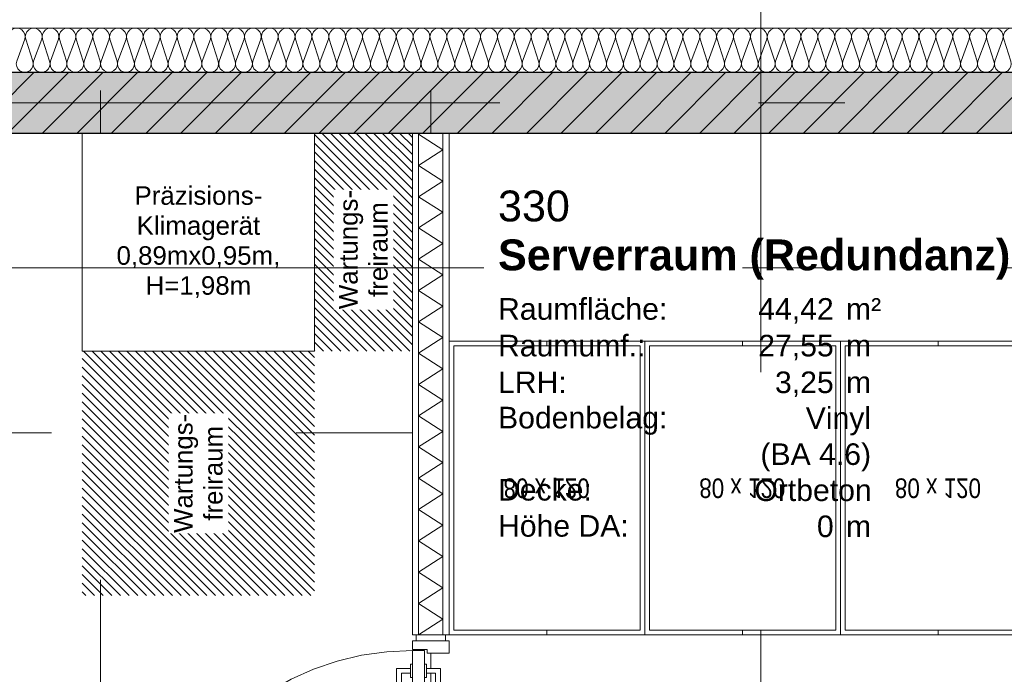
# Model space of a CAD drawing. Header units: metres. Extents: x -49 to 152, y -127 to 99.
# Tile 56 of 177: x -36.78 to -32.76, y -2.34 to 0.34. Entities that reach past the tile are written whole.
import ezdxf
from ezdxf.enums import TextEntityAlignment as Align

# ---------------------------------------------------------------- set-up
doc = ezdxf.new("R2010")
doc.units = ezdxf.units.M
doc.header["$PDMODE"] = 1
doc.header["$PDSIZE"] = -2
for name, pattern in [('Achsen 01', [5.291531, 3.175, -1.058062, 0.352704, -0.705764]), ('gestrichelt - 01', [2, 1, -1]), ('Raster 01', [2, 1, -1])]:
    doc.linetypes.add(name, pattern=pattern)
doc.layers.get('0').update_dxf_attribs({"lineweight": 25})
for name, color, linetype, lineweight in [('013_Beton und Stahlbetonarbeiten-330 Außenwände', 7, 'Continuous', 25), ('027_Tischlerarbeiten-340 Innentüren', 7, 'Continuous', 9), ('039_Trockenbauarbeiten-340 Gipskarton', 7, 'Continuous', 9), ('075_Raumlufttechnische Anlage-Beschriftung', 7, 'Continuous', 9), ('_1.35m (3D)', 7, 'Continuous', 9), ('_GRU (2D)', 7, 'Continuous', 9), ('_OG 3 (2D)', 7, 'Continuous', 9), ('AV1-Schnitt Achsen', 7, 'Achsen 01', 18), ('AV1-Stempel-Raumstempel', 7, 'Continuous', 9), ('Bemaßung-Bemaßung', 7, 'Continuous', 9), ('Keine', 7, 'Continuous', 9)]:
    doc.layers.add(name, color=color, linetype=linetype, lineweight=lineweight)
for name, color, linetype, lineweight, true_color in [('014_Fassadenarbeiten-000 Aufsicht Betonfertigteile', 7, 'Continuous', 9, 0xc0c0c0), ('014_Fassadenarbeiten-330 mineralische Dämmung', 7, 'Continuous', 9, 0x666666), ('039_Trockenbauarbeiten-340 Dämmung', 7, 'Continuous', 9, 0xc0c0c0), ('075_Raumlufttechnische Anlage-Lüftungsanlage', 7, 'Continuous', 18, 0x555555), ('AV1-Achsen', 1, 'Achsen 01', 18, 0xff0000), ('AV1-Einrichtung', 7, 'Continuous', 9, 0xa6a6a6), ('AV1-Raster', 7, 'Raster 01', 9, 0xa6a6a6)]:
    doc.layers.add(name, color=color, linetype=linetype, lineweight=lineweight, true_color=true_color)
doc.layers.get('0').freeze()
doc.styles.add('Arial', font='arial.ttf')
doc.styles.add('Arial (bold)', font='arialbd.ttf')
doc.styles.add('Arial Narrow', font='ARIALN.TTF')
doc.dimstyles.new('COE 50', dxfattribs={"dimtxt": 100.872396, "dimasz": 0.001414, "dimexe": 0.001, "dimexo": 0.01, "dimgap": 0.001, "dimtad": 1, "dimdec": 3, "dimtxsty": 'Arial', "dimblk": 'VW_SLASH-3', "dimblk1": 'VW_SLASH-3', "dimblk2": 'VW_SLASH-3', "dimcen": 0, "dimadec": 3, "dimazin": 0, "dimtfac": 0.8, "dimtdec": 3, "dimtix": 1, "dimtmove": 0, "dimatfit": 0, "dimldrblk": 'VW_SLASH-2', "dimfxl": 0.002, "dimfxlon": 1, "dimfrac": 2, "dimtolj": 1, "dimarcsym": 0})

# ---------------------------------------------------------------- blocks, each defined once
blk = doc.blocks.new('Group-4')
at = {"layer": 'AV1-Raster'}
for p, q in [((-36.45, -22.95), (-36.45, 1.35)), ((-35.1, -22.95), (-35.1, 1.35)), ((-33.75, -22.95), (-33.75, 1.35)), ((1.35, -1.35), (-40.5, -1.35))]:
    blk.add_line(p, q, dxfattribs=at)
blk = doc.blocks.new('1.35m (3D)')
at = {"layer": 'AV1-Raster', "color": 7}
blk.add_blockref('Group-4', (0, 0), dxfattribs=at)
blk = doc.blocks.new('Group-264')
at = {"color": 255, "linetype": 'Continuous', "lineweight": 5}
blk.add_wipeout([(-35.05, -2.175), (-35.05, -0.125), (-35.15, -0.125), (-35.15, -2.175)], dxfattribs=at).dxf.layer = '039_Trockenbauarbeiten-340 Dämmung'
blk = doc.blocks.new('Group-265')
at = {"layer": '039_Trockenbauarbeiten-340 Dämmung', "transparency": 33554687, "flags": 128}
blk.add_lwpolyline([(-35.15, -2.175), (-35.05, -2.111), (-35.15, -2.047), (-35.05, -1.9831), (-35.15, -1.9191), (-35.05, -1.8551), (-35.15, -1.7911), (-35.05, -1.7272), (-35.15, -1.6632), (-35.05, -1.5992), (-35.15, -1.5352), (-35.05, -1.4713), (-35.15, -1.4073), (-35.05, -1.3433), (-35.15, -1.2793), (-35.05, -1.2154), (-35.15, -1.1514), (-35.05, -1.0874), (-35.15, -1.0234), (-35.05, -0.9594), (-35.15, -0.8955), (-35.05, -0.8315), (-35.15, -0.7675), (-35.05, -0.7035), (-35.15, -0.6396), (-35.05, -0.5756), (-35.15, -0.5116), (-35.05, -0.4476), (-35.15, -0.3837), (-35.05, -0.3197), (-35.15, -0.2557), (-35.05, -0.1917), (-35.15, -0.1277), (-35.1457, -0.125)], dxfattribs=at)
blk = doc.blocks.new('Group-266')
at = {"layer": '039_Trockenbauarbeiten-340 Dämmung'}
blk.add_blockref('Group-264', (0, 0), dxfattribs=at)
at = {"layer": '039_Trockenbauarbeiten-340 Dämmung', "transparency": 33554687}
blk.add_blockref('Group-265', (0, 0), dxfattribs=at)
blk = doc.blocks.new('Group-337')
at = {"layer": '014_Fassadenarbeiten-330 mineralische Dämmung', "transparency": 33554687, "flags": 128}
blk.add_lwpolyline([(0.26, 32.6919, 1.372583), (0.26, 32.7574), (0.17, 32.7285, -1.372995), (0.17, 32.7941), (0.26, 32.7608, 1.372583), (0.26, 32.8264), (0.17, 32.7974, -1.372995), (0.17, 32.863), (0.26, 32.8297, 1.372583), (0.26, 32.8953), (0.17, 32.8664, -1.372995), (0.17, 32.932), (0.26, 32.8987, 1.372583), (0.26, 32.9643), (0.17, 32.9353, -1.372995), (0.17, 33.0009), (0.26, 32.9676, 1.372583), (0.26, 33.0332), (0.17, 33.0043, -1.372995), (0.17, 33.0698), (0.26, 33.0366, 1.372583), (0.26, 33.1021), (0.17, 33.0732, -1.372995), (0.17, 33.1388), (0.26, 33.1055, 1.372583), (0.26, 33.1711), (0.17, 33.1422, -1.372995), (0.17, 33.2077), (0.26, 33.1745, 1.372583), (0.26, 33.24), (0.17, 33.2111, -1.372995), (0.17, 33.2767), (0.26, 33.2434, 1.372583), (0.26, 33.309), (0.17, 33.2801, -1.372995), (0.17, 33.3456), (0.26, 33.3124, 1.372583), (0.26, 33.3779), (0.17, 33.349, -1.372995), (0.17, 33.4146), (0.26, 33.3813, 1.372583), (0.26, 33.4469), (0.17, 33.4179, -1.372995), (0.17, 33.4835), (0.26, 33.4502, 1.372583), (0.26, 33.5158), (0.17, 33.4869, -1.372995), (0.17, 33.5525), (0.26, 33.5192, 1.372583), (0.26, 33.5848), (0.17, 33.5558, -1.372995), (0.17, 33.6214), (0.26, 33.5881, 1.372583), (0.26, 33.6537), (0.17, 33.6248, -1.372995), (0.17, 33.6903), (0.26, 33.6571, 1.372583), (0.26, 33.7226), (0.17, 33.6937, -1.372995), (0.17, 33.7593), (0.26, 33.726, 1.372583), (0.26, 33.7916), (0.17, 33.7627, -1.372995), (0.17, 33.8282), (0.26, 33.795, 1.372583), (0.26, 33.8605), (0.17, 33.8316, -1.372995), (0.17, 33.8972), (0.26, 33.8639, 1.372583), (0.26, 33.9295), (0.17, 33.9006, -1.372995), (0.17, 33.9661), (0.26, 33.9329, 1.372583), (0.26, 33.9984), (0.17, 33.9695, -1.372995), (0.17, 34.0351), (0.26, 34.0018, 1.372583), (0.26, 34.0674), (0.17, 34.0384, -1.372995), (0.17, 34.104), (0.26, 34.0707, 1.372583), (0.26, 34.1363), (0.17, 34.1074, -1.372995), (0.17, 34.173), (0.26, 34.1397, 1.372583), (0.26, 34.2053), (0.17, 34.1763, -1.372995), (0.17, 34.2419), (0.26, 34.2086, 1.372583), (0.26, 34.2742), (0.17, 34.2453, -1.372995), (0.17, 34.3109), (0.26, 34.2776, 1.372583), (0.26, 34.3432), (0.17, 34.3142, -1.372995), (0.17, 34.3798), (0.26, 34.3465, 1.372583), (0.26, 34.4121), (0.17, 34.3832, -1.372995), (0.17, 34.4487), (0.26, 34.4155, 1.372583), (0.26, 34.481), (0.17, 34.4521, -1.372995), (0.17, 34.5177), (0.26, 34.4844, 1.372583), (0.26, 34.55), (0.17, 34.5211, -1.372995), (0.17, 34.5866), (0.26, 34.5534, 1.372583), (0.26, 34.6189), (0.17, 34.59, -1.372995), (0.17, 34.6556), (0.26, 34.6223, 1.372583), (0.26, 34.6879), (0.17, 34.659, -1.372995), (0.17, 34.7245), (0.26, 34.6912, 1.372583), (0.26, 34.7568), (0.17, 34.7279, -1.372995), (0.17, 34.7935), (0.26, 34.7602, 1.372583), (0.26, 34.8258), (0.17, 34.7968, -1.372995), (0.17, 34.8624), (0.26, 34.8291, 1.372583), (0.26, 34.8947), (0.17, 34.8658, -1.372995), (0.17, 34.9314), (0.26, 34.8981, 1.372583), (0.26, 34.9637), (0.17, 34.9347, -1.372995), (0.17, 35.0003), (0.26, 34.967, 1.372583), (0.26, 35.0326), (0.17, 35.0037, -1.372995), (0.17, 35.0692), (0.26, 35.036, 1.372583), (0.26, 35.1015), (0.17, 35.0726, -1.372995), (0.17, 35.1382), (0.26, 35.1049, 1.372583), (0.26, 35.1705), (0.17, 35.1416, -1.372995), (0.17, 35.2071), (0.26, 35.1739, 1.372583), (0.26, 35.2394), (0.17, 35.2105, -1.372995), (0.17, 35.2761), (0.26, 35.2428, 1.372583), (0.26, 35.3084), (0.17, 35.2795, -1.372995), (0.17, 35.345), (0.26, 35.3118, 1.372583), (0.26, 35.3773), (0.17, 35.3484, -1.372995), (0.17, 35.414), (0.26, 35.3807, 1.372583), (0.26, 35.4463), (0.17, 35.4173, -1.372995), (0.17, 35.4829), (0.26, 35.4496, 1.372583), (0.26, 35.5152), (0.17, 35.4863, -1.372995), (0.17, 35.5519), (0.26, 35.5186, 1.372583), (0.26, 35.5842), (0.17, 35.5552, -1.372995), (0.17, 35.6208), (0.26, 35.5875, 1.372583), (0.26, 35.6531), (0.17, 35.6242, -1.372995), (0.17, 35.6897), (0.26, 35.6565, 1.372583), (0.26, 35.722), (0.17, 35.6931, -1.372995), (0.17, 35.7587), (0.26, 35.7254, 1.372583), (0.26, 35.791), (0.17, 35.7621, -1.372995), (0.17, 35.8276), (0.26, 35.7944, 1.372583), (0.26, 35.8599), (0.17, 35.831, -1.372995), (0.17, 35.8966), (0.26, 35.8633, 1.372583), (0.26, 35.9289), (0.17, 35.9, -1.372995), (0.17, 35.9655), (0.26, 35.9323, 1.372583), (0.26, 35.9978), (0.17, 35.9689, -1.372995), (0.17, 36.0345), (0.26, 36.0012, 1.372583), (0.26, 36.0668), (0.17, 36.0378, -1.372995), (0.17, 36.1034), (0.26, 36.0701, 1.372583), (0.26, 36.1357), (0.17, 36.1068, -1.372995), (0.17, 36.1724), (0.26, 36.1391, 1.372583), (0.26, 36.2047), (0.17, 36.1757, -1.372995), (0.17, 36.2413), (0.26, 36.208, 1.372583), (0.26, 36.2736), (0.17, 36.2447, -1.372995), (0.17, 36.3103), (0.26, 36.277, 1.372583), (0.26, 36.3426), (0.17, 36.3136, -1.372995), (0.17, 36.3792), (0.26, 36.3459, 1.372583), (0.26, 36.4115), (0.17, 36.3826, -1.372995), (0.17, 36.4481), (0.26, 36.4149, 1.372583), (0.26, 36.4804), (0.17, 36.4515, -1.372995), (0.17, 36.5171), (0.26, 36.4838, 1.372583), (0.26, 36.5494), (0.17, 36.5205, -1.372995), (0.17, 36.586), (0.26, 36.5528, 1.372583), (0.26, 36.6183), (0.17, 36.5894, -1.372995), (0.17, 36.655), (0.26, 36.6217, 1.372583), (0.26, 36.6873), (0.17, 36.6583, -1.372995), (0.17, 36.7239), (0.26, 36.6906, 1.372583), (0.26, 36.7562), (0.17, 36.7273, -1.372995), (0.17, 36.7929), (0.26, 36.7596, 1.372583), (0.26, 36.8252)], format="xyb", dxfattribs=at)
blk = doc.blocks.new('Group-338')
at = {"layer": '014_Fassadenarbeiten-330 mineralische Dämmung', "transparency": 33554687}
blk.add_blockref('Group-337', (0, 0), dxfattribs=at)
blk = doc.blocks.new('Parametric Object-54')
at = {"layer": '014_Fassadenarbeiten-330 mineralische Dämmung', "color": 7, "transparency": 33554687}
blk.add_blockref('Group-338', (0, 0), dxfattribs=at)
at = {"layer": '014_Fassadenarbeiten-330 mineralische Dämmung', "color": 0, "flags": 1}
for tag in ['IFC_UUID', 'instanceID', 'prm0_name', 'prm0_type', 'prm0_value', 'prm1_name', 'prm1_type', 'prm1_value', 'prm2_name', 'prm2_type', 'prm2_value', 'prm3_name', 'prm3_type', 'prm3_value', 'prm4_name', 'prm4_type', 'prm4_value', 'prm5_name', 'prm5_type', 'prm5_value', 'prm6_name', 'prm6_type', 'prm6_value']:
    blk.add_attdef(tag, (-39.455, 0.1154), '', height=0.00018, dxfattribs=at)
blk = doc.blocks.new('VW_SLASH-3')
at = {"color": 0, "linetype": 'ByBlock', "lineweight": -2, "transparency": 16777216}
blk.add_line((0, 0), (-1, 0), dxfattribs=at)
at = {"color": 0, "linetype": 'Continuous', "lineweight": 15, "transparency": 16777216, "flags": 128}
blk.add_lwpolyline([(0.5, 0.5), (-0.5, -0.5)], dxfattribs=at)
blk = doc.blocks.new('*D602')
at = {"layer": 'Bemaßung-Bemaßung', "color": 0, "lineweight": -2}
for p, q in [((-39.15, 3.575), (-39.15, 3.725)), ((-33.75, 3.575), (-33.75, 3.725)), ((-33.8207, 3.675), (-39.0793, 3.675))]:
    blk.add_line(p, q, dxfattribs=at)
at = {"layer": 'Defpoints', "color": 0}
for p in [(-39.15, 3.675), (-39.15, 0), (-33.75, 0)]:
    blk.add_point(p, dxfattribs=at)
at = {"layer": 'Bemaßung-Bemaßung', "color": 0, "lineweight": -2, "xscale": 0.070693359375, "yscale": 0.070693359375, "zscale": 0.070693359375, "rotation": 180}
blk.add_blockref('VW_SLASH-3', (-39.15, 3.675), dxfattribs=at)
at = {"layer": 'Bemaßung-Bemaßung', "color": 0, "lineweight": -2, "xscale": 0.070693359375, "yscale": 0.070693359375, "zscale": 0.070693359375}
blk.add_blockref('VW_SLASH-3', (-33.75, 3.675), dxfattribs=at)
at = {"layer": 'Bemaßung-Bemaßung', "color": 0, "insert": (-36.45, 3.7856), "char_height": 0.10087, "attachment_point": 5, "style": 'Arial'}
blk.add_mtext('\\A1;5,40', dxfattribs=at)
blk = doc.blocks.new('VW_SLASH-2')
at = {"color": 0, "linetype": 'ByBlock', "lineweight": -2, "transparency": 16777216}
blk.add_line((0, 0), (-1, 0), dxfattribs=at)
at = {"color": 0, "linetype": 'Continuous', "lineweight": 15, "transparency": 16777216, "flags": 128}
blk.add_lwpolyline([(0.5, 0.5), (-0.5, -0.5)], dxfattribs=at)
blk = doc.blocks.new('*D603')
at = {"layer": 'Bemaßung-Bemaßung', "color": 0, "lineweight": -2}
for p, q in [((-33.75, 3.575), (-33.75, 3.725)), ((-28.35, 3.575), (-28.35, 3.725)), ((-28.4207, 3.675), (-33.6793, 3.675))]:
    blk.add_line(p, q, dxfattribs=at)
at = {"layer": 'Defpoints', "color": 0}
for p in [(-33.75, 3.675), (-33.75, 0), (-28.35, 0)]:
    blk.add_point(p, dxfattribs=at)
at = {"layer": 'Bemaßung-Bemaßung', "color": 0, "lineweight": -2, "xscale": 0.070693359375, "yscale": 0.070693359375, "zscale": 0.070693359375, "rotation": 180}
blk.add_blockref('VW_SLASH-3', (-33.75, 3.675), dxfattribs=at)
at = {"layer": 'Bemaßung-Bemaßung', "color": 0, "lineweight": -2, "xscale": 0.070693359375, "yscale": 0.070693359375, "zscale": 0.070693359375}
blk.add_blockref('VW_SLASH-3', (-28.35, 3.675), dxfattribs=at)
at = {"layer": 'Bemaßung-Bemaßung', "color": 0, "insert": (-31.05, 3.7856), "char_height": 0.10087, "attachment_point": 5, "style": 'Arial'}
blk.add_mtext('\\A1;5,40', dxfattribs=at)
blk = doc.blocks.new('*D765')
at = {"layer": 'Bemaßung-Bemaßung', "color": 0, "linetype": 'Continuous', "lineweight": -2}
for p, q in [((-39.025, 1.575), (-39.025, 1.725)), ((-35.175, 1.575), (-35.175, 1.725)), ((-35.2457, 1.675), (-38.9543, 1.675))]:
    blk.add_line(p, q, dxfattribs=at)
at = {"layer": 'Defpoints', "color": 0}
for p in [(-39.025, 1.675), (-39.025, -0.125), (-35.175, -0.125)]:
    blk.add_point(p, dxfattribs=at)
at = {"layer": 'Bemaßung-Bemaßung', "color": 0, "lineweight": -2, "xscale": 0.070693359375, "yscale": 0.070693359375, "zscale": 0.070693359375, "rotation": 180}
blk.add_blockref('VW_SLASH-3', (-39.025, 1.675), dxfattribs=at)
at = {"layer": 'Bemaßung-Bemaßung', "color": 0, "lineweight": -2, "xscale": 0.070693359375, "yscale": 0.070693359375, "zscale": 0.070693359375}
blk.add_blockref('VW_SLASH-3', (-35.175, 1.675), dxfattribs=at)
at = {"layer": 'Bemaßung-Bemaßung', "color": 0, "insert": (-37.1, 1.7856), "char_height": 0.10087, "attachment_point": 5, "style": 'Arial'}
blk.add_mtext('\\A1;3,85', dxfattribs=at)
blk = doc.blocks.new('*D766')
at = {"layer": 'Bemaßung-Bemaßung', "color": 0, "linetype": 'Continuous', "lineweight": -2}
for p, q in [((-35.175, 1.575), (-35.175, 1.725)), ((-35.025, 1.575), (-35.025, 1.725)), ((-35.2457, 1.675), (-35.3164, 1.675)), ((-35.025, 1.675), (-35.175, 1.675)), ((-34.9543, 1.675), (-34.8836, 1.675))]:
    blk.add_line(p, q, dxfattribs=at)
at = {"layer": 'Defpoints', "color": 0}
for p in [(-35.175, 1.675), (-35.175, -0.125), (-35.025, -0.125)]:
    blk.add_point(p, dxfattribs=at)
at = {"layer": 'Bemaßung-Bemaßung', "color": 0, "lineweight": -2, "xscale": 0.070693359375, "yscale": 0.070693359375, "zscale": 0.070693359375}
blk.add_blockref('VW_SLASH-3', (-35.175, 1.675), dxfattribs=at)
at = {"layer": 'Bemaßung-Bemaßung', "color": 0, "lineweight": -2, "xscale": 0.070693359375, "yscale": 0.070693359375, "zscale": 0.070693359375, "rotation": 180}
blk.add_blockref('VW_SLASH-3', (-35.025, 1.675), dxfattribs=at)
at = {"layer": 'Bemaßung-Bemaßung', "color": 0, "insert": (-35.1, 1.8515), "char_height": 0.10087, "attachment_point": 5, "style": 'Arial'}
blk.add_mtext('\\A1;15', dxfattribs=at)
blk = doc.blocks.new('*D767')
at = {"layer": 'Bemaßung-Bemaßung', "color": 0, "linetype": 'Continuous', "lineweight": -2}
for p, q in [((-35.025, 1.575), (-35.025, 1.725)), ((-26.4, 1.575), (-26.4, 1.725)), ((-26.4707, 1.675), (-34.9543, 1.675))]:
    blk.add_line(p, q, dxfattribs=at)
at = {"layer": 'Defpoints', "color": 0}
for p in [(-35.025, 1.675), (-35.025, -0.125), (-26.4, -0.125)]:
    blk.add_point(p, dxfattribs=at)
at = {"layer": 'Bemaßung-Bemaßung', "color": 0, "lineweight": -2, "xscale": 0.070693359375, "yscale": 0.070693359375, "zscale": 0.070693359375, "rotation": 180}
blk.add_blockref('VW_SLASH-3', (-35.025, 1.675), dxfattribs=at)
at = {"layer": 'Bemaßung-Bemaßung', "color": 0, "lineweight": -2, "xscale": 0.070693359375, "yscale": 0.070693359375, "zscale": 0.070693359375}
blk.add_blockref('VW_SLASH-3', (-26.4, 1.675), dxfattribs=at)
at = {"layer": 'Bemaßung-Bemaßung', "color": 0, "insert": (-30.7125, 1.8024), "char_height": 0.100872, "attachment_point": 5, "style": 'Arial'}
blk.add_mtext('\\A1;8,62\\S5^ ;', dxfattribs=at)
blk = doc.blocks.new('Box')
at = {"color": 255, "transparency": 33554559}
blk.add_wipeout([(0.4, 0.6), (-0.4, 0.6), (-0.4, -0.6), (0.4, -0.6)], dxfattribs=at).dxf.layer = 'AV1-Einrichtung'
at = {"layer": 'AV1-Einrichtung', "flags": 128}
blk.add_lwpolyline([(0.4, 0.6), (-0.4, 0.6), (-0.4, -0.6), (0.4, -0.6)], close=True, dxfattribs=at)
at = {"color": 255, "transparency": 33554559}
blk.add_wipeout([(-0.4, 0.6), (0.4, 0.6), (0.4, -0.6), (-0.4, -0.6)], dxfattribs=at).dxf.layer = 'AV1-Einrichtung'
at = {"layer": 'AV1-Einrichtung', "flags": 128}
blk.add_lwpolyline([(-0.4, 0.6), (0.4, 0.6), (0.4, -0.6), (-0.4, -0.6)], close=True, dxfattribs=at)
at = {"color": 255, "transparency": 33554559}
blk.add_wipeout([(-0.381, 0.581), (0.381, 0.581), (0.381, -0.581), (-0.381, -0.581)], dxfattribs=at).dxf.layer = 'AV1-Einrichtung'
at = {"layer": 'AV1-Einrichtung'}
for p, q in [((0, 0.581), (0, 0.6)), ((0, -0.581), (0, -0.6))]:
    blk.add_line(p, q, dxfattribs=at)
at = {"layer": 'AV1-Einrichtung', "flags": 128}
blk.add_lwpolyline([(-0.381, 0.581), (0.381, 0.581), (0.381, -0.581), (-0.381, -0.581)], close=True, dxfattribs=at)
at = {"color": 255, "transparency": 33554559}
blk.add_wipeout([(-0.1775, -0.0629), (0.1777, -0.0629), (0.1777, 0.0638), (-0.1775, 0.0638)], dxfattribs=at).dxf.layer = 'AV1-Einrichtung'
at = {"layer": 'AV1-Einrichtung', "insert": (-0.1775, 0.0409), "char_height": 0.08015, "attachment_point": 1, "line_spacing_factor": 0.25, "style": 'Arial Narrow'}
blk.add_mtext('80 x 120', dxfattribs=at)
blk = doc.blocks.new('Group-664')
at = {"layer": 'AV1-Einrichtung', "xscale": -1, "rotation": 180}
blk.add_blockref('Box', (-34.625, -1.575), dxfattribs=at)
blk.add_blockref('Box', (-33.825, -1.575), dxfattribs=at)
blk.add_blockref('Box', (-33.025, -1.575), dxfattribs=at)
blk = doc.blocks.new('COE - Innentür 1.20 _ 0.15')
at = {"layer": '027_Tischlerarbeiten-340 Innentüren', "color": 253, "linetype": 'gestrichelt - 01', "lineweight": 9, "transparency": 33554687, "flags": 128}
for points in [[(-0.0575, 1.0775), (-0.0775, 1.0775), (-0.0775, 1.115), (-0.1975, 1.115), (-0.1975, 1.135), (-0.0575, 1.135)], [(-1.055, 1.07), (0.015, 1.07), (0.015, 1.02), (-1.055, 1.02)], [(-0.095, 1.07), (-0.095, 1.0775), (-0.04, 1.0775), (-0.04, 1.07)], [(-0.0575, 1.0125), (-0.0775, 1.0125), (-0.0775, 0.975), (-0.1975, 0.975), (-0.1975, 0.955), (-0.0575, 0.955)], [(-0.095, 1.0125), (-0.095, 1.02), (-0.04, 1.02), (-0.04, 1.0125)]]:
    blk.add_lwpolyline(points, close=True, dxfattribs=at)
at = {"layer": '027_Tischlerarbeiten-340 Innentüren', "color": 253, "linetype": 'gestrichelt - 01', "lineweight": 9, "transparency": 33554687}
blk.add_arc((-1.0575, 1.0775), 1.0725, 269.5581, 356.6163, dxfattribs=at)
at = {"color": 255}
for points in [[(-1.2, 1.14), (-1.08, 1.14), (-1.08, 1.115), (-1.2, 1.115)], [(-1.2, -0.035), (-1.08, -0.035), (-1.08, -0.06), (-1.2, -0.06)]]:
    blk.add_wipeout(points, dxfattribs=at).dxf.layer = '027_Tischlerarbeiten-340 Innentüren'
at = {"layer": '027_Tischlerarbeiten-340 Innentüren', "flags": 128}
for points in [[(-1.2, 1.14), (-1.08, 1.14), (-1.08, 1.115), (-1.2, 1.115)], [(-1.2, -0.035), (-1.08, -0.035), (-1.08, -0.06), (-1.2, -0.06)]]:
    blk.add_lwpolyline(points, close=True, dxfattribs=at)
at = {"color": 255}
blk.add_wipeout([(-1.065, 0), (-1.125, 0), (-1.125, 0.015), (-1.215, 0.015), (-1.215, -0.035), (-1.065, -0.035)], dxfattribs=at).dxf.layer = '027_Tischlerarbeiten-340 Innentüren'
at = {"layer": '027_Tischlerarbeiten-340 Innentüren', "flags": 128}
blk.add_lwpolyline([(-1.065, 0), (-1.125, 0), (-1.125, 0.015), (-1.215, 0.015), (-1.215, -0.035), (-1.065, -0.035)], close=True, dxfattribs=at)
at = {"color": 255}
blk.add_wipeout([(-1.065, 1.075), (-1.065, 0.005), (-1.115, 0.005), (-1.115, 1.075)], dxfattribs=at).dxf.layer = '027_Tischlerarbeiten-340 Innentüren'
at = {"layer": '027_Tischlerarbeiten-340 Innentüren', "flags": 128}
blk.add_lwpolyline([(-1.065, 1.075), (-1.065, 0.005), (-1.115, 0.005), (-1.115, 1.075)], close=True, dxfattribs=at)
at = {"color": 255}
for points in [[(-1.065, 1.08), (-1.125, 1.08), (-1.125, 1.065), (-1.215, 1.065), (-1.215, 1.115), (-1.065, 1.115)], [(-1.1225, 0.0775), (-1.1225, 0.0975), (-1.16, 0.0975), (-1.16, 0.2175), (-1.18, 0.2175), (-1.18, 0.0775)], [(-1.0575, 0.0775), (-1.0575, 0.0975), (-1.02, 0.0975), (-1.02, 0.2175), (-1, 0.2175), (-1, 0.0775)]]:
    blk.add_wipeout(points, dxfattribs=at).dxf.layer = '027_Tischlerarbeiten-340 Innentüren'
at = {"layer": '027_Tischlerarbeiten-340 Innentüren', "flags": 128}
for points in [[(-1.065, 1.08), (-1.125, 1.08), (-1.125, 1.065), (-1.215, 1.065), (-1.215, 1.115), (-1.065, 1.115)], [(-1.1225, 0.0775), (-1.1225, 0.0975), (-1.16, 0.0975), (-1.16, 0.2175), (-1.18, 0.2175), (-1.18, 0.0775)], [(-1.0575, 0.0775), (-1.0575, 0.0975), (-1.02, 0.0975), (-1.02, 0.2175), (-1, 0.2175), (-1, 0.0775)]]:
    blk.add_lwpolyline(points, close=True, dxfattribs=at)
at = {"color": 255}
for points in [[(-1.05, 1.0775), (-1.0522, 1.0722), (-1.0575, 1.07), (-1.0628, 1.0722), (-1.065, 1.0775), (-1.0628, 1.0828), (-1.0575, 1.085), (-1.0522, 1.0828)], [(-1.1225, 0.115), (-1.115, 0.115), (-1.115, 0.06), (-1.1225, 0.06)], [(-1.065, 0.115), (-1.0575, 0.115), (-1.0575, 0.06), (-1.065, 0.06)]]:
    blk.add_wipeout(points, dxfattribs=at).dxf.layer = '027_Tischlerarbeiten-340 Innentüren'
at = {"layer": '027_Tischlerarbeiten-340 Innentüren', "flags": 128}
for points in [[(-1.1225, 0.115), (-1.115, 0.115), (-1.115, 0.06), (-1.1225, 0.06)], [(-1.065, 0.115), (-1.0575, 0.115), (-1.0575, 0.06), (-1.065, 0.06)]]:
    blk.add_lwpolyline(points, close=True, dxfattribs=at)
at = {"layer": '027_Tischlerarbeiten-340 Innentüren'}
blk.add_circle((-1.0575, 1.0775), 0.0075, dxfattribs=at)
blk = doc.blocks.new('Raumstempel - Symbol - 1 (2D)')
at = {"layer": 'AV1-Stempel-Raumstempel', "attachment_point": 1, "line_spacing_factor": 0.967919, "style": 'Arial'}
for s, insert, char_height in [('Raumfläche:', (0.2, -0.6736), 0.088263), ('m²', (1.6225, -0.6736), 0.08826), ('Raumumf.:', (0.2, -0.8236), 0.08826), ('m', (1.6225, -0.8236), 0.0883), ('LRH:', (0.2, -0.9736), 0.08826), ('m', (1.6225, -0.9736), 0.0883), ('Bodenbelag:', (0.2, -1.118), 0.088263), ('Decke:', (0.2, -1.4131), 0.08826), ('Höhe DA:', (0.2, -1.5607), 0.08826), ('m', (1.6225, -1.5625), 0.0883)]:
    blk.add_mtext(s, dxfattribs=dict(at, insert=insert, char_height=char_height))
at = {"layer": 'AV1-Stempel-Raumstempel'}
for tag, style, p in [('Raumnummer', 'Arial', (0.2, -0.2337)), ('Raumname', 'Arial (bold)', (0.2, -0.4337))]:
    blk.add_attdef(tag, text='', height=0.1261, dxfattribs=dict(at, style=style)).set_placement(p, align=Align.TOP_LEFT)
at = {"layer": 'AV1-Stempel-Raumstempel', "style": 'Arial'}
for tag, p in [('Raumfläche', (1.5725, -0.6736)), ('Raumumfang', (1.5725, -0.8236)), ('LRH', (1.5725, -0.9736)), ('Bodenbelag', (1.7253, -1.1199)), ('Bodendetail', (1.7253, -1.2674)), ('Decke', (1.7278, -1.415)), ('Höhe_DA', (1.5725, -1.5625))]:
    blk.add_attdef(tag, text='', height=0.0883, dxfattribs=at).set_placement(p, align=Align.TOP_RIGHT)
blk = doc.blocks.new('Group-877')
at = {"layer": 'AV1-Achsen'}
blk.add_line((-33.75, -26.5), (-33.75, 4.9), dxfattribs=at)
blk = doc.blocks.new('Group-879')
at = {"layer": 'AV1-Achsen'}
blk.add_line((-43.2844, 0), (4.2656, 0), dxfattribs=at)
blk = doc.blocks.new('Group-886')
at = {"layer": 'AV1-Schnitt Achsen'}
blk.add_line((-43.35, -0.675), (4.2, -0.675), dxfattribs=at)
blk = doc.blocks.new('GRU (2D)')
at = {"layer": 'AV1-Achsen', "color": 7}
for name in ['Group-877', 'Group-879']:
    blk.add_blockref(name, (0, 0), dxfattribs=at)
at = {"layer": 'AV1-Schnitt Achsen', "color": 7}
blk.add_blockref('Group-886', (0, 0), dxfattribs=at)
blk = doc.blocks.new('OG 3 (2D)')
at = {"layer": '014_Fassadenarbeiten-000 Aufsicht Betonfertigteile', "flags": 128}
blk.add_lwpolyline([(-39.455, 0.305), (0.305, 0.305), (0.675, 0.675), (-39.825, 0.675)], close=True, dxfattribs=at)
at = {"layer": '014_Fassadenarbeiten-330 mineralische Dämmung', "rotation": 90}
blk.add_blockref('Parametric Object-54', (0, 0), dxfattribs=at)
at = {"layer": 'Bemaßung-Bemaßung', "color": 1}
for p1, p2, picture, middle in [((-33.75, 0), (-39.15, 0), '*D602', (-36.45, 3.7856)), ((-28.35, 0), (-33.75, 0), '*D603', (-31.05, 3.7856))]:
    dim = blk.add_aligned_dim(p1=p1, p2=p2, distance=-3.675, text='5,40', dimstyle='COE 50', override={"dimtxt": 0.100872, "dimasz": 0.070693, "dimexe": 0.05, "dimgap": 0.05, "dimpost": '<>', "dimtxsty": 'Arial', "dimtmove": 2, "dimfxl": 0.1}, dxfattribs=at)
    dim.commit()
    dim.dimension.update_dxf_attribs({"geometry": picture, "text_midpoint": middle})
at = {"color": 255}
blk.add_wipeout([(-35.15, -1.975), (-35.15, -0.125), (-35.05, -0.125), (-35.05, -1.975)], dxfattribs=at).dxf.layer = '039_Trockenbauarbeiten-340 Dämmung'
at = {"color": 255, "linetype": 'Continuous', "lineweight": 13}
blk.add_wipeout([(-36.525, -0.125), (-35.575, -0.125), (-35.575, -1.015), (-36.525, -1.015)], dxfattribs=at).dxf.layer = '075_Raumlufttechnische Anlage-Beschriftung'
at = {"layer": '075_Raumlufttechnische Anlage-Lüftungsanlage', "linetype": 'Continuous', "lineweight": 9}
h = blk.add_hatch(dxfattribs=at)
h.set_pattern_fill('Mauerwerk allg_-2', color=1, angle=270, style=0, pattern_type=2)
h.set_pattern_definition([(315, (-36.02, -1.515), (-0.0176777, -0.0176777), [])])
h.paths.add_polyline_path([(-35.575, -1.015), (-35.575, -2.015), (-36.525, -2.015), (-36.525, -1.015)])
at = {"layer": '039_Trockenbauarbeiten-340 Dämmung', "flags": 128}
blk.add_lwpolyline([(-35.15, -1.975), (-35.15, -0.125), (-35.05, -0.125), (-35.05, -1.975)], close=True, dxfattribs=at)
at = {"layer": '075_Raumlufttechnische Anlage-Beschriftung', "color": 253, "linetype": 'Continuous', "lineweight": 13, "flags": 128}
blk.add_lwpolyline([(-36.525, -0.125), (-35.575, -0.125), (-35.575, -1.015), (-36.525, -1.015)], close=True, dxfattribs=at)
at = {"layer": '075_Raumlufttechnische Anlage-Beschriftung', "color": 253, "insert": (-36.05, -0.57), "char_height": 0.075654, "attachment_point": 5, "line_spacing_factor": 0.971931, "style": 'Arial'}
blk.add_mtext('Präzisions-\\PKlimagerät\\P0,89mx0,95m,\\PH=1,98m', dxfattribs=at)
at = {"layer": '039_Trockenbauarbeiten-340 Dämmung', "color": 7, "transparency": 33554687}
blk.add_blockref('Group-266', (0, 0), dxfattribs=at)
at = {"color": 255}
for points in [[(-35.175, -2.175), (-35.175, -0.125), (-35.15, -0.125), (-35.15, -2.175)], [(-35.05, -2.175), (-35.05, -0.125), (-35.025, -0.125), (-35.025, -2.175)]]:
    blk.add_wipeout(points, dxfattribs=at).dxf.layer = '039_Trockenbauarbeiten-340 Gipskarton'
at = {"layer": '013_Beton und Stahlbetonarbeiten-330 Außenwände', "linetype": 'Continuous', "lineweight": 0, "true_color": 0xc0c0c0}
blk.add_hatch(color=9, dxfattribs=at).paths.add_polyline_path([(-39.275, 0.125), (-18.775, 0.125), (-18.775, -0.125), (-39.025, -0.125), (-39.025, -21.725), (-39.275, -21.725)])
at = {"layer": '013_Beton und Stahlbetonarbeiten-330 Außenwände', "linetype": 'Continuous', "lineweight": 13}
h = blk.add_hatch(dxfattribs=at)
h.set_pattern_fill('Stahlbeton', color=251, style=0, pattern_type=2)
h.set_pattern_definition([(45, (0, 0), (0.07071068, -0.07071068), [0.025, -0.025])])
h.paths.add_polyline_path([(-39.275, 0.125), (-18.775, 0.125), (-18.775, -0.125), (-39.025, -0.125), (-39.025, -21.725), (-39.275, -21.725)])
h = blk.add_hatch(dxfattribs=at)
h.set_pattern_fill('Stahlbeton-1', color=251, style=0, pattern_type=2)
h.set_pattern_definition([(-135, (0.03106, -0.03313), (0.07071068, -0.07071068), [])])
h.paths.add_polyline_path([(-39.275, 0.125), (-18.775, 0.125), (-18.775, -0.125), (-39.025, -0.125), (-39.025, -21.725), (-39.275, -21.725)])
at = {"layer": '075_Raumlufttechnische Anlage-Lüftungsanlage', "linetype": 'Continuous', "lineweight": 9}
h = blk.add_hatch(dxfattribs=at)
h.set_pattern_fill('Mauerwerk allg_-2', color=1, angle=270, style=0, pattern_type=2)
h.set_pattern_definition([(315, (-35.13, -0.575), (-0.0176777, -0.0176777), [])])
h.paths.add_polyline_path([(-35.175, -0.125), (-35.175, -1.015), (-35.575, -1.015), (-35.575, -0.125)])
at = {"layer": '013_Beton und Stahlbetonarbeiten-330 Außenwände', "flags": 128}
blk.add_lwpolyline([(-39.275, 0.125), (-18.775, 0.125), (-18.775, -0.125), (-39.025, -0.125), (-39.025, -21.725), (-39.275, -21.725)], close=True, dxfattribs=at)
at = {"layer": '014_Fassadenarbeiten-330 mineralische Dämmung', "flags": 128}
blk.add_lwpolyline([(-18.9, 0.305), (-18.9, 0.125), (-39.275, 0.125), (-39.275, -21.725), (-39.15, -21.725), (-39.15, -21.905), (-39.455, -21.905), (-39.455, 0.305)], close=True, dxfattribs=at)
at = {"layer": '039_Trockenbauarbeiten-340 Gipskarton', "flags": 128}
for points in [[(-35.175, -2.175), (-35.175, -0.125), (-35.15, -0.125), (-35.15, -2.175)], [(-35.05, -2.175), (-35.05, -0.125), (-35.025, -0.125), (-35.025, -2.175)]]:
    blk.add_lwpolyline(points, close=True, dxfattribs=at)
at = {"layer": 'Bemaßung-Bemaßung', "linetype": 'Continuous'}
for base, p1, p2, text, override, picture, middle in [((-35.175, 1.675), (-35.025, -0.125), (-35.175, -0.125), '15', {"dimtxt": 0.100872, "dimasz": 0.070693, "dimexe": 0.05, "dimgap": 0.05, "dimpost": '<>', "dimtxsty": 'Arial', "dimtix": 0, "dimtmove": 2, "dimfxl": 0.1}, '*D766', (-35.1, 1.8515)), ((-39.025, 1.675), (-35.175, -0.125), (-39.025, -0.125), '3,85', {"dimtxt": 0.100872, "dimasz": 0.070693, "dimexe": 0.05, "dimgap": 0.05, "dimpost": '<>', "dimtxsty": 'Arial', "dimtmove": 2, "dimfxl": 0.1}, '*D765', (-37.1, 1.7856)), ((-35.025, 1.675), (-26.4, -0.125), (-35.025, -0.125), '8,62\\S5^ ;', {"dimtxt": 0.100872, "dimasz": 0.070693, "dimexe": 0.05, "dimgap": 0.05, "dimpost": '<>', "dimtxsty": 'Arial', "dimtmove": 2, "dimfxl": 0.1}, '*D767', (-30.7125, 1.8024))]:
    dim = blk.add_linear_dim(base=base, p1=p1, p2=p2, text=text, dimstyle='COE 50', override=override, dxfattribs=at)
    dim.commit()
    dim.dimension.update_dxf_attribs({"geometry": picture, "text_midpoint": middle})
at = {"layer": 'Keine', "color": 7, "transparency": 33554687}
blk.add_blockref('Group-664', (0, 0), dxfattribs=at)
at = {"color": 255}
for points in [[(-35.2533, -0.8451), (-35.2533, -0.3549), (-35.4967, -0.3549), (-35.4967, -0.8451)], [(-35.9283, -1.7601), (-35.9283, -1.2699), (-36.1717, -1.2699), (-36.1717, -1.7601)]]:
    blk.add_wipeout(points, dxfattribs=at).dxf.layer = '075_Raumlufttechnische Anlage-Beschriftung'
at = {"layer": '027_Tischlerarbeiten-340 Innentüren', "color": 7, "rotation": 180}
blk.add_blockref('COE - Innentür 1.20 _ 0.15', (-36.24, -2.235), dxfattribs=at)
at = {"layer": 'AV1-Stempel-Raumstempel'}
blk.add_blockref('Raumstempel - Symbol - 1 (2D)', (-35.025, -0.125), dxfattribs=at).add_auto_attribs({'Raumname': 'Serverraum (Redundanz)', 'Raumnummer': '330', 'Bodendetail': '(BA 4.6)', 'Raumfläche': '44,42', 'LRH': '3,25', 'Raumumfang': '27,55', 'Höhe_DA': '0', 'Decke': 'Ortbeton', 'Bodenbelag': 'Vinyl'})
at = {"layer": '075_Raumlufttechnische Anlage-Beschriftung', "color": 240, "char_height": 0.07565, "attachment_point": 5, "rotation": 90, "line_spacing_factor": 0.971931, "style": 'Arial'}
for insert in [(-35.375, -0.6), (-36.05, -1.515)]:
    blk.add_mtext('Wartungs-\\Pfreiraum', dxfattribs=dict(at, insert=insert))

msp = doc.modelspace()

# ---------------------------------------------------------------- block references
at = {"layer": '_1.35m (3D)'}
msp.add_blockref('1.35m (3D)', (0, 0), dxfattribs=at)

# ---------------------------------------------------------------- next in the draw order: block references
at = {"layer": '_OG 3 (2D)'}
msp.add_blockref('OG 3 (2D)', (0, 0), dxfattribs=at)

# ---------------------------------------------------------------- next in the draw order: block references
at = {"layer": '_GRU (2D)'}
msp.add_blockref('GRU (2D)', (0, 0), dxfattribs=at)

doc.saveas('drawing.dxf')
